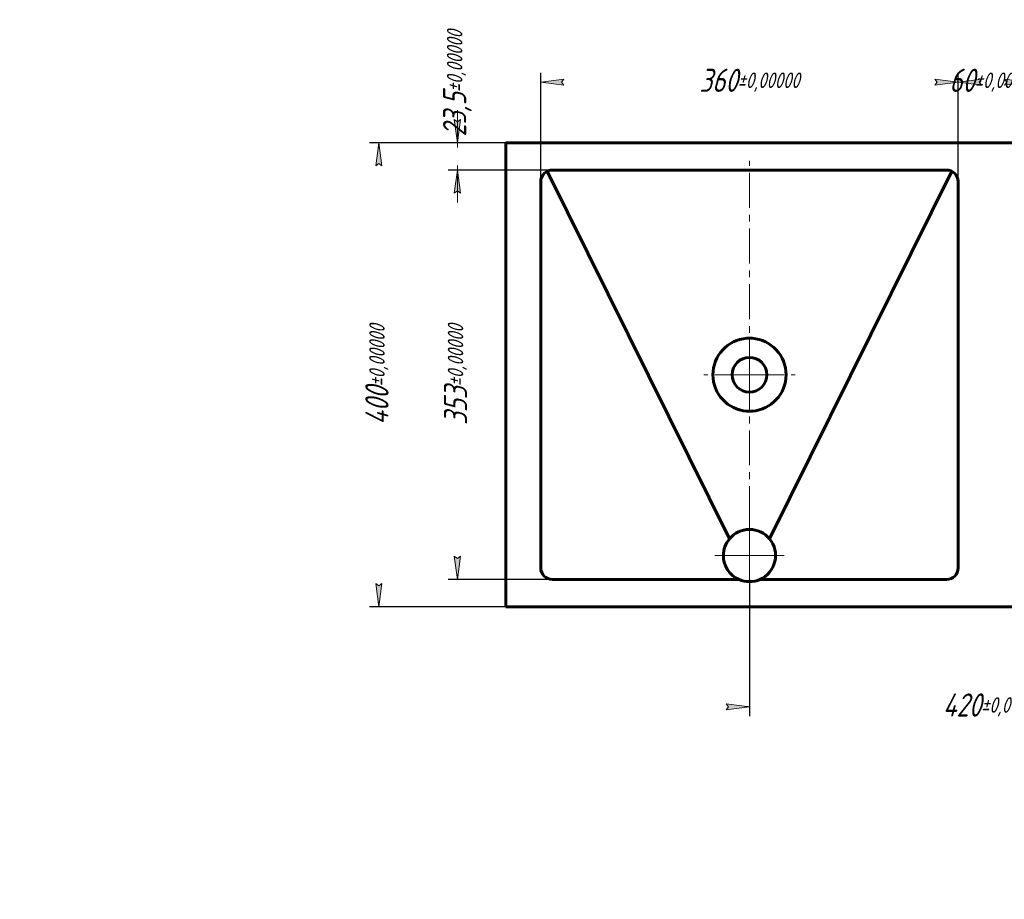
# Model space of a CAD drawing. Header units: millimetres. Extents: x 0 to 841, y 0 to 594.
# Tile 2 of 9: x 0 to 212, y 168 to 358. Entities that reach past the tile are written whole.
import ezdxf

# ---------------------------------------------------------------- set-up
doc = ezdxf.new("R2010")
doc.units = ezdxf.units.MM
for name, pattern in [('K5LT_AXLED', [12, 7.5, -1.5, 1.5, -1.5]), ('K5LT_BASIC', [0]), ('K5LT_THIN', [0])]:
    doc.linetypes.add(name, pattern=pattern)
doc.layers.add('Системный слой', color=7, linetype='Continuous')
doc.styles.add('KDIMTEXTSTYLE', font='GOST_AU.SHX', dxfattribs={"width": 0.96, "oblique": 15, "height": 5})
doc.dimstyles.new('KDIMSTYLE (0.25)', dxfattribs={"dimtxt": 5, "dimasz": 1, "dimexe": 2, "dimexo": 0, "dimgap": 1, "dimtad": 1, "dimlfac": 4, "dimtxsty": 'KDIMTEXTSTYLE', "dimsah": 1, "dimcen": 0, "dimdle": 1, "dimadec": 0, "dimazin": 0, "dimtfac": 0.667, "dimtmove": 0, "dimatfit": 3, "dimfxl": 1, "dimtvp": 1, "dimtolj": 1, "dimtzin": 0, "dimarcsym": 0})

# ---------------------------------------------------------------- blocks, each defined once
blk = doc.blocks.new('U3')
at = {"layer": 'Системный слой', "color": 30, "linetype": 'K5LT_AXLED', "lineweight": 18, "true_color": 0xff8000}
for q in [(157.35, 327.61), (147.47, 281.49), (167.22, 281.49), (157.35, 235.36)]:
    blk.add_line((157.35, 281.49), q, dxfattribs=at)
blk = doc.blocks.new('KDIMARROW_01')
at = {"layer": 'Системный слой'}
blk.add_hatch(color=0, dxfattribs=at).paths.add_polyline_path([(-5, -0.66), (0, 0), (-5, 0.66), (-4.5, 0)])
at = {"layer": 'Системный слой', "color": 0, "linetype": 'K5LT_THIN', "lineweight": 18}
for p, q in [((-4.5, 0), (-5, 0.66)), ((-5, 0.66), (0, 0)), ((0, 0), (-5, -0.66)), ((-5, -0.66), (-4.5, 0)), ((0, 0), (-1, 0))]:
    blk.add_line(p, q, dxfattribs=at)
blk = doc.blocks.new('KDIMARROW_02')
at = {"layer": 'Системный слой'}
blk.add_hatch(color=0, dxfattribs=at).paths.add_polyline_path([(4.5, 0), (5, 0.66), (0, 0), (5, -0.66)])
at = {"layer": 'Системный слой', "color": 0, "linetype": 'K5LT_THIN', "lineweight": 18}
for p, q in [((0, 0), (-1, 0)), ((5, 0.66), (0, 0)), ((0, 0), (5, -0.66)), ((0, 0), (7, 0)), ((4.5, 0), (5, 0.66)), ((5, -0.66), (4.5, 0))]:
    blk.add_line(p, q, dxfattribs=at)
blk = doc.blocks.new('U10')
at = {"layer": 'Системный слой', "color": 150, "linetype": 'K5LT_BASIC', "lineweight": 60, "true_color": 0x0080ff}
for start, end in [(94.3291, 265.6706), (85.6709, 94.3291), (85.6707, 85.6709), (0, 85.6707), (274.3293, 0), (265.6709, 274.3283), (265.6707, 265.6709), (265.6706, 265.6707), (274.3291, 274.3293), (274.329, 274.3291), (274.3283, 274.329)]:
    blk.add_arc((157.35, 281.49), 7.88, start, end, dxfattribs=at)
blk = doc.blocks.new('U11')
at = {"layer": 'Системный слой', "color": 150, "linetype": 'K5LT_BASIC', "lineweight": 60, "true_color": 0x0080ff}
for start, end in [(250.4709, 250.9821), (251.0016, 252.0766)]:
    blk.add_arc((157.35, 281.49), 7.88, start, end, dxfattribs=at)
blk = doc.blocks.new('U12')
at = {"layer": 'Системный слой', "color": 150, "linetype": 'K5LT_BASIC', "lineweight": 60, "true_color": 0x0080ff}
for p, q in [((154.84, 274.02), (154.8, 274.03)), ((154.88, 274.01), (154.84, 274.02)), ((154.92, 273.99), (154.88, 274.01))]:
    blk.add_line(p, q, dxfattribs=at)
blk = doc.blocks.new('U15')
at = {"layer": 'Системный слой', "color": 150, "linetype": 'K5LT_BASIC', "lineweight": 60, "true_color": 0x0080ff}
for p, q in [((154.82, 274.03), (154.78, 274.04)), ((154.86, 274.01), (154.82, 274.03)), ((154.9, 274), (154.86, 274.01))]:
    blk.add_line(p, q, dxfattribs=at)
blk = doc.blocks.new('U18')
at = {"layer": 'Системный слой', "color": 30, "linetype": 'K5LT_AXLED', "lineweight": 18, "true_color": 0xff8000}
for q in [(157.35, 250.14), (149.72, 242.51), (164.97, 242.51), (157.35, 234.89)]:
    blk.add_line((157.35, 242.51), q, dxfattribs=at)

msp = doc.modelspace()

# ---------------------------------------------------------------- linework, layer by layer
at = {"layer": 'Системный слой', "color": 150, "linetype": 'K5LT_BASIC', "lineweight": 60, "true_color": 0x0080ff}
for p, q in [((104.8453, 231.4861), (104.8453, 331.4861)), ((419.8453, 331.4861), (104.8453, 331.4861)), ((113.7263, 325.3467), (153.0121, 246.1017)), ((199.8453, 325.6111), (114.8453, 325.6111)), ((161.6784, 246.1017), (200.9642, 325.3467)), ((112.3453, 239.8611), (112.3453, 323.1111)), ((202.3453, 239.8611), (202.3453, 323.1111)), ((114.8453, 237.3611), (155.0918, 237.3611)), ((159.5987, 237.3611), (199.8453, 237.3611)), ((104.8453, 231.4861), (419.8453, 231.4861))]:
    msp.add_line(p, q, dxfattribs=at)
msp.add_circle((157.3453, 281.4861), 3.75, dxfattribs=at)
for centre, radius, start, end in [((114.8453, 323.1111), 2.5, 90, 180), ((199.8453, 323.1111), 2.5, 0, 90), ((157.3453, 242.515), 5.625, 39.615759, 140.384241), ((157.3453, 242.515), 5.625, 140.384241, 180), ((157.3453, 242.515), 5.625, 293.616744, 39.615759), ((157.3453, 242.515), 5.625, 180, 246.383256), ((114.8453, 239.8611), 2.5, 180, 270), ((199.8453, 239.8611), 2.5, 270, 0), ((157.3453, 242.515), 5.625, 246.383256, 293.616744)]:
    msp.add_arc(centre, radius, start, end, dxfattribs=at)

# ---------------------------------------------------------------- block references
at = {"layer": 'Системный слой'}
for name in ['U3', 'U10', 'U11', 'U15', 'U12', 'U18']:
    msp.add_blockref(name, (0, 0), dxfattribs=at)

# ---------------------------------------------------------------- dimensions: what is measured, and where the dimension line sits
at = {"layer": 'Системный слой', "color": 7}
for base, p1, p2, location, override in [((94.3621, 331.4861), (121.3272, 325.6111), (105.5953, 331.4861), (94.3621, 344.2729), {"dimexo": 0, "dimpost": '\\H5.0;\\W0.965;\\Q15;<>', "dimblk1": 'KDIMARROW_02', "dimblk2": 'KDIMARROW_02', "dimse1": 0, "dimse2": 0, "dimclrt": 7, "dimtol": 1, "dimtp": 0, "dimtm": 0, "dimtdec": 5, "dimtolj": 1}), ((77.4177, 331.4861), (105.5953, 231.4861), (105.5953, 331.4861), (77.4177, 281.4861), {"dimexo": 0, "dimpost": '\\H5.0;\\W0.965;\\Q15;<>', "dimblk1": 'KDIMARROW_01', "dimblk2": 'KDIMARROW_01', "dimse1": 0, "dimse2": 0, "dimclrt": 7, "dimtol": 1, "dimtp": 0, "dimtm": 0, "dimtdec": 5, "dimtolj": 1}), ((94.3621, 325.6111), (124.97, 237.3611), (121.3272, 325.6111), (94.3621, 281.4861), {"dimexo": 0, "dimpost": '\\H5.0;\\W0.965;\\Q15;<>', "dimblk1": 'KDIMARROW_01', "dimblk2": 'KDIMARROW_01', "dimse1": 0, "dimse2": 0, "dimclrt": 7, "dimtol": 1, "dimtp": 0, "dimtm": 0, "dimtdec": 5, "dimtolj": 1})]:
    msp.add_linear_dim(base=base, p1=p1, p2=p2, angle=90, location=location, dimstyle='KDIMSTYLE (0.25)', override=override, dxfattribs=at).render()
for base, p1, p2, location in [((202.3453, 344.5669), (112.3453, 323.1111), (202.3453, 323.1111), (157.3453, 344.5669)), ((217.3453, 344.5669), (202.3453, 315.7641), (217.3453, 321.0816), (209.8453, 344.5669)), ((157.3453, 209.9087), (262.3453, 231.4861), (157.3453, 237.3611), (209.8453, 209.9087))]:
    msp.add_linear_dim(base=base, p1=p1, p2=p2, location=location, dimstyle='KDIMSTYLE (0.25)', override={"dimexo": 0, "dimpost": '\\H5.0;\\W0.965;\\Q15;<>', "dimblk1": 'KDIMARROW_01', "dimblk2": 'KDIMARROW_01', "dimse1": 0, "dimse2": 0, "dimclrt": 7, "dimtol": 1, "dimtp": 0, "dimtm": 0, "dimtdec": 5, "dimtolj": 1}, dxfattribs=at).render()

doc.saveas('drawing.dxf')
